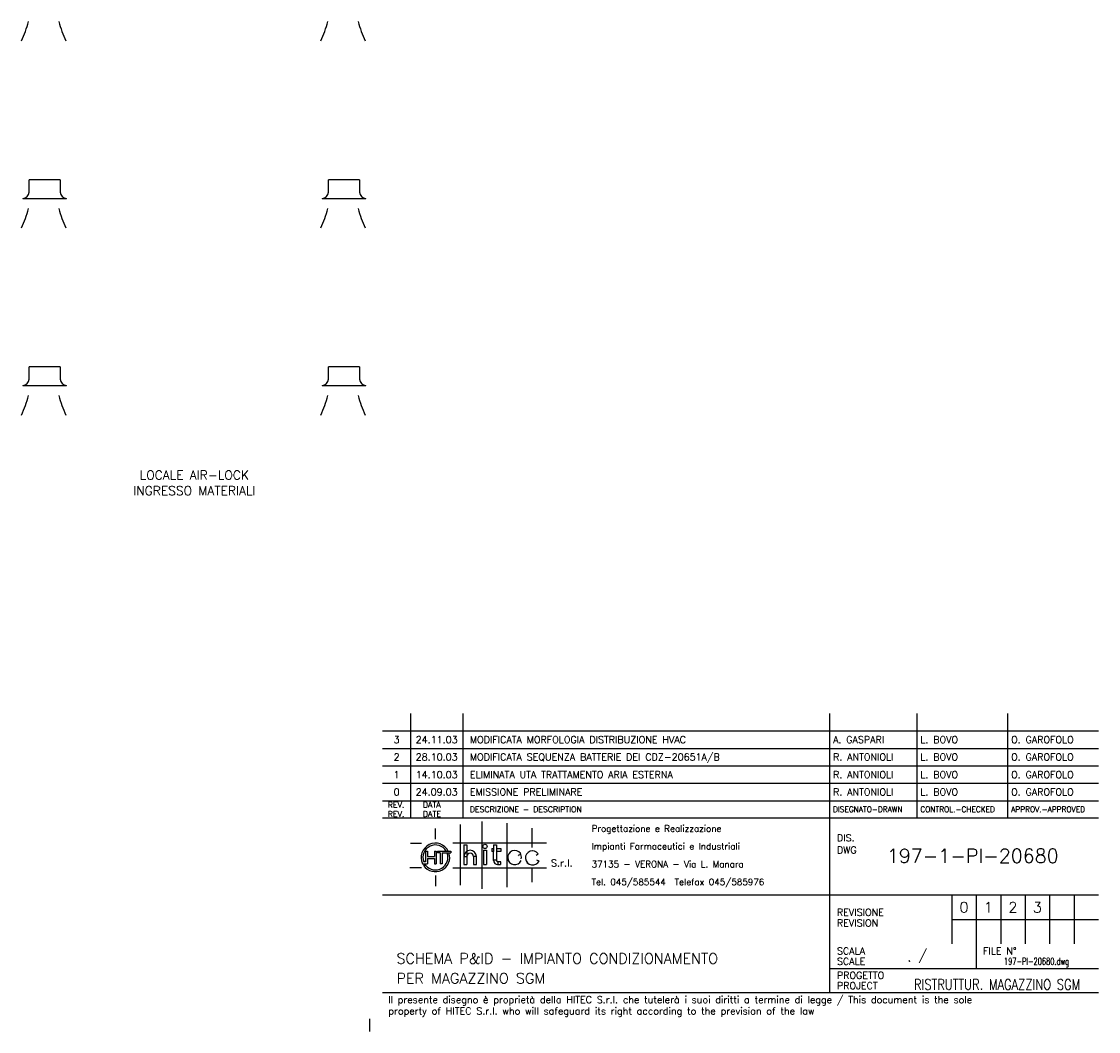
# Model space of a CAD drawing. Extents: x 115 to 1184, y 0 to 803.
# Tile 3 of 4: x 752 to 1184, y 0 to 405. Entities that reach past the tile are written whole.
import ezdxf
from ezdxf.enums import TextEntityAlignment as Align

# ---------------------------------------------------------------- set-up
doc = ezdxf.new("R2010")
doc.units = 0
doc.header["$LTSCALE"] = 15
doc.header["$MEASUREMENT"] = 0
doc.layers.get('0').update_dxf_attribs({"linetype": 'CONTINUOUS'})
doc.layers.add('SCHEMA', color=7, linetype='CONTINUOUS')
doc.layers.add('SQUADRATURA', color=7, linetype='CONTINUOUS')
doc.styles.add('ROMANS', font='romans', dxfattribs={"height": 2.5})

msp = doc.modelspace()

# ---------------------------------------------------------------- linework, layer by layer
for p, q in [((752.79, 334), (770.29, 334)), ((752.79, 334), (752.79, 334)), ((770.29, 334), (770.29, 334)), ((872.79, 334), (872.79, 334)), ((872.79, 334), (890.29, 334)), ((890.29, 334), (890.29, 334)), ((752.79, 259), (770.29, 259)), ((752.79, 259), (752.79, 259)), ((770.29, 259), (770.29, 259)), ((872.79, 259), (872.79, 259)), ((872.79, 259), (890.29, 259)), ((890.29, 259), (890.29, 259))]:
    msp.add_line(p, q)
for centre, radius, start, end in [((708.73, 417.36), 48, 335.0713, 344.9653), ((813.57, 417.36), 48, 195.0347, 204.9287), ((828.73, 417.36), 48, 335.0713, 344.9653), ((933.57, 417.36), 48, 195.0347, 204.9287), ((752.79, 336.5), 2.5, 270, 0), ((770.29, 336.5), 2.5, 180, 270), ((872.79, 336.5), 2.5, 270, 0), ((890.29, 336.5), 2.5, 180, 270), ((708.73, 342.36), 48, 335.0713, 344.9653), ((813.57, 342.36), 48, 195.0347, 204.9287), ((828.73, 342.36), 48, 335.0713, 344.9653), ((933.57, 342.36), 48, 195.0347, 204.9287), ((752.79, 261.5), 2.5, 270, 0), ((770.29, 261.5), 2.5, 180, 270), ((872.79, 261.5), 2.5, 270, 0), ((890.29, 261.5), 2.5, 180, 270), ((708.73, 267.36), 48, 335.0713, 344.9653), ((813.57, 267.36), 48, 195.0347, 204.9287), ((828.73, 267.36), 48, 335.0713, 344.9653), ((933.57, 267.36), 48, 195.0347, 204.9287)]:
    msp.add_arc(centre, radius, start, end)
at = {"layer": 'SCHEMA'}
for p, q in [((767.79, 341.5), (755.29, 341.5)), ((755.29, 336.5), (755.29, 341.5)), ((767.79, 341.5), (767.79, 336.5)), ((875.29, 336.5), (875.29, 341.5)), ((887.79, 341.5), (875.29, 341.5)), ((887.79, 341.5), (887.79, 336.5)), ((767.79, 266.5), (755.29, 266.5)), ((755.29, 261.5), (755.29, 266.5)), ((767.79, 266.5), (767.79, 261.5)), ((875.29, 261.5), (875.29, 266.5)), ((887.79, 266.5), (875.29, 266.5)), ((887.79, 266.5), (887.79, 261.5))]:
    msp.add_line(p, q, dxfattribs=at)
at = {"layer": 'SQUADRATURA', "color": 4}
for p, q in [((908.2, 127.5), (908.2, 85.5)), ((929.2, 127.5), (929.2, 85.5)), ((1076.2, 127.5), (1076.2, 15.5)), ((1111.2, 127.5), (1111.2, 85.5)), ((1147.6, 127.5), (1147.6, 85.5)), ((1184, 85.5), (897, 85.5)), ((928.12, 82.98), (928.12, 58.6)), ((936.79, 84.19), (936.79, 57.19)), ((946.87, 83.51), (946.87, 57.79)), ((918.22, 77.04), (918.22, 81.33)), ((956.89, 81.44), (956.89, 73.69)), ((908.14, 75.55), (912.55, 75.55)), ((925.11, 75.63), (962.71, 75.63)), ((929.63, 74.77), (929.63, 66.91)), ((929.63, 74.77), (930.77, 74.77)), ((930.77, 74.77), (930.77, 72.22)), ((941.5, 74.77), (942.64, 74.77)), ((941.5, 74.77), (941.5, 73.34)), ((942.64, 74.77), (942.64, 73.34)), ((914.26, 72.27), (914.26, 67.98)), ((914.26, 72.27), (914.98, 72.27)), ((914.98, 72.27), (914.98, 70.12)), ((914.98, 70.12), (917.84, 70.12)), ((914.98, 69.41), (914.98, 67.26)), ((914.98, 69.41), (917.84, 69.41)), ((917.84, 72.27), (918.55, 72.27)), ((917.84, 72.27), (917.84, 70.12)), ((917.84, 69.41), (917.84, 67.26)), ((918.55, 72.27), (918.55, 67.26)), ((919.05, 72.27), (924.41, 72.27)), ((919.05, 71.55), (919.05, 72.27)), ((920.12, 71.55), (919.05, 71.55)), ((920.12, 71.55), (920.12, 67.26)), ((920.84, 71.55), (920.84, 67.26)), ((920.84, 71.55), (924.41, 71.55)), ((924.41, 72.27), (924.41, 71.55)), ((929.63, 70.12), (930.77, 70.12)), ((930.77, 72.22), (930.77, 70.12)), ((930.77, 70.12), (930.77, 66.91)), ((933.49, 70.12), (933.49, 66.91)), ((934.63, 70.12), (933.49, 70.12)), ((934.63, 66.91), (934.63, 70.12)), ((937.49, 72.63), (937.49, 66.91)), ((937.49, 72.63), (938.64, 72.63)), ((938.64, 72.63), (938.64, 66.91)), ((940.78, 73.34), (940.78, 72.2)), ((940.78, 73.34), (941.5, 73.34)), ((941.5, 72.2), (940.78, 72.2)), ((941.5, 73.34), (941.5, 72.2)), ((941.53, 68.49), (941.53, 72.26)), ((942.64, 73.34), (942.64, 72.2)), ((942.64, 73.34), (944.36, 73.34)), ((942.64, 72.2), (942.64, 68.62)), ((944.36, 72.2), (942.64, 72.2)), ((944.36, 73.34), (944.36, 72.2)), ((951.42, 70.74), (951.53, 70.36)), ((952.46, 70.93), (951.47, 70.65)), ((958.55, 70.63), (959.42, 71.28)), ((907.94, 65.67), (912.55, 65.67)), ((913.05, 67.26), (914.98, 67.26)), ((914.36, 66.55), (913.46, 66.55)), ((914.26, 67.98), (913.52, 67.98)), ((917.84, 67.26), (918.55, 67.26)), ((920.84, 67.26), (920.12, 67.26)), ((925.23, 65.61), (962.63, 65.61)), ((925.23, 65.61), (962.71, 65.61)), ((929.63, 66.91), (930.77, 66.91)), ((933.49, 66.91), (934.63, 66.91)), ((937.49, 66.91), (938.64, 66.91)), ((942.64, 68.62), (941.5, 68.62)), ((943.08, 66.95), (944.33, 66.95)), ((943.21, 68.05), (943.21, 66.91)), ((944.36, 68.05), (943.21, 68.05)), ((944.36, 66.91), (944.36, 68.05)), ((956.89, 65.61), (956.89, 59.86)), ((958.72, 68.84), (959.69, 68.37)), ((918.22, 62.5), (918.22, 58.21)), ((1184, 54.7), (897, 54.7)), ((1125.2, 54.7), (1125.2, 35.1)), ((1135, 54.7), (1135, 35.1)), ((1144.8, 54.7), (1144.8, 35.1)), ((1154.6, 54.7), (1154.6, 35.1)), ((1164.4, 54.55), (1164.4, 35.1)), ((1174.2, 54.55), (1174.2, 35.1)), ((1125.2, 44.9), (1184, 44.88)), ((1076.2, 25.3), (1184, 25.3)), ((1184, 15.5), (897, 15.5)), ((891.8, 5), (891.8, 0))]:
    msp.add_line(p, q, dxfattribs=at)
at = {"layer": 'SQUADRATURA', "color": 3}
for p, q in [((897, 120.5), (1184, 120.5)), ((897, 113.5), (1184, 113.5)), ((897, 106.5), (1184, 106.5)), ((897, 99.5), (1184, 99.5)), ((897, 92.5), (1184, 92.5))]:
    msp.add_line(p, q, dxfattribs=at)
at = {"layer": 'SQUADRATURA', "color": 4, "linetype": 'CONTINUOUS'}
msp.add_line((1135, 35.1), (1135, 25.3), dxfattribs=at)
at = {"layer": 'SQUADRATURA', "color": 4}
msp.add_circle((938.06, 74.2), 0.858, dxfattribs=at)
for centre, radius, start, end in [((918.19, 69.77), 5.72, 25.9445, 205.9445), ((918.19, 69.77), 5, 30, 200.9248), ((918.19, 69.77), 5.72, 214.2289, 18.21), ((918.19, 69.77), 5, 220.0052, 20.9248), ((932.13, 70.12), 2.5, 0, 180), ((932.13, 70.12), 1.36, 0, 180), ((950.02, 69.72), 2.86, 36.8351, 335.0113), ((950.02, 69.74), 2.86, 36.0845, 334.3825), ((948.56, 69.83), 4.07, 352.1747, 22.686), ((957.13, 69.6), 2.86, 35.9657, 334.901), ((957.13, 69.59), 2.85, 36.2336, 335.0355), ((943.21, 68.62), 1.72, 180, 270), ((943.21, 68.62), 0.572, 180, 270)]:
    msp.add_arc(centre, radius, start, end, dxfattribs=at)

# ---------------------------------------------------------------- texts
at = {"color": 7, "linetype": 'CONTINUOUS', "style": 'ROMANS'}
for s, p in [('LOCALE AIR-LOCK', (821.54, 221.25)), ('INGRESSO MATERIALI', (821.54, 215))]:
    msp.add_text(s, height=3.6, dxfattribs=at).set_placement(p, align=Align.CENTER)
at = {"layer": 'SQUADRATURA', "style": 'ROMANS'}
for s, height, p in [('3', 2.8, (902.6, 117)), ('24.11.03', 2.8, (918.7, 117)), ('2', 2.8, (902.6, 110)), ('28.10.03', 2.8, (918.7, 110)), ('1', 2.8, (902.6, 103)), ('14.10.03', 2.8, (918.7, 103)), ('0', 2.8, (902.6, 96)), ('24.09.03', 2.8, (918.7, 96)), ('0', 4.2, (1130.1, 49.8)), ('1', 4.2, (1139.9, 49.8)), ('2', 4.2, (1149.7, 49.79)), ('3', 4.2, (1159.5, 49.79))]:
    msp.add_text(s, height=height, dxfattribs=at).set_placement(p, align=Align.MIDDLE)
for s, p in [('MODIFICATA MORFOLOGIA DISTRIBUZIONE HVAC', (932, 115.6)), ('A. GASPARI', (1077.6, 115.6)), ('L. BOVO', (1112.6, 115.6)), ('O. GAROFOLO', (1149, 115.6)), ('MODIFICATA SEQUENZA BATTERIE DEI CDZ-20651A/B', (932, 108.6)), ('R. ANTONIOLI', (1077.6, 108.6)), ('L. BOVO', (1112.6, 108.6)), ('O. GAROFOLO', (1149, 108.6)), ('ELIMINATA UTA TRATTAMENTO ARIA ESTERNA', (932, 101.6)), ('R. ANTONIOLI', (1077.6, 101.6)), ('L. BOVO', (1112.6, 101.6)), ('O. GAROFOLO', (1149, 101.6)), ('EMISSIONE PRELIMINARE', (932, 94.6)), ('R. ANTONIOLI', (1077.6, 94.6)), ('L. BOVO', (1112.6, 94.6)), ('O. GAROFOLO', (1149, 94.6))]:
    msp.add_text(s, height=2.8, dxfattribs=at).set_placement(p)
at = {"layer": 'SQUADRATURA', "color": 4, "style": 'ROMANS'}
for s, height, p in [('REV.', 2.287, (899.1, 89.73)), ('DATA', 2.287, (913.18, 89.73)), ('REV.', 2.287, (899.1, 86.03)), ('DATE', 2.287, (913.18, 86.03)), ('DESCRIZIONE - DESCRIPTION', 2.2874, (932, 87.9)), ('Progettazione e Realizzazione', 2.5734, (980.8, 80.09)), ('DIS.', 2.8, (1079.15, 76.23)), ('Impianti Farmaceutici e Industriali', 2.5734, (980.8, 72.95)), ('DWG', 2.8, (1079.15, 71.29)), ('S.r.l.', 2.859, (964.49, 66.08)), ('37135 - VERONA - Via L. Manara', 2.5734, (980.8, 65.8)), ('Tel. 045/585544  Telefax 045/585976', 2.5734, (980.8, 58.65)), ('REVISIONE', 2.8, (1079.15, 46.3)), ('REVISION', 2.8, (1079.15, 42.1)), ('SCALA', 2.8, (1079.15, 30.9)), ('/', 3.81, (1111.75, 28.73)), ('FILE N%%D', 2.8, (1137.72, 30.9)), ('SCALE', 2.8, (1079.15, 26.7)), ('PROGETTO', 2.8, (1079.15, 21.1)), ('PROJECT', 2.8, (1079.15, 16.9)), ('Il presente disegno è proprietà della HITEC S.r.l. che tutelerà i suoi diritti a termine di legge / This document is the sole', 2.8, (899.25, 11.33)), ('property of HITEC S.r.l. who will safeguard its right according to the prevision of the law', 2.8, (899.3, 6.83))]:
    msp.add_text(s, height=height, dxfattribs=at).set_placement(p)
at = {"layer": 'SQUADRATURA', "color": 4, "style": 'ROMANS', "width": 0.95}
for s, p in [('DISEGNATO-DRAWN', (1077.6, 87.9)), ('CONTROL.-CHECKED', (1112.6, 87.9)), ('APPROV.-APPROVED', (1149, 87.9))]:
    msp.add_text(s, height=2.2874, dxfattribs=at).set_placement(p)
at = {"layer": 'SQUADRATURA', "color": 5, "style": 'ROMANS'}
for s, height, p in [('197-1-PI-20680', 5.6, (1099.16, 67.58)), ('SCHEMA P&ID - IMPIANTO CONDIZIONAMENTO', 4.2, (902.6, 27.17)), ('PER MAGAZZINO SGM', 4.2, (902.6, 19.23))]:
    msp.add_text(s, height=height, dxfattribs=at).set_placement(p)
at = {"layer": 'SQUADRATURA', "color": 7, "style": 'ROMANS'}
msp.add_text('.', height=4.2, dxfattribs=at).set_placement((1107.31, 27.99))
at = {"layer": 'SQUADRATURA', "color": 7, "style": 'ROMANS', "width": 0.7}
msp.add_text('197-PI-20680.dwg', height=2.8, dxfattribs=at).set_placement((1146.12, 26.7))
at = {"layer": 'SQUADRATURA', "color": 7, "style": 'ROMANS', "width": 0.8}
msp.add_text('RISTRUTTUR. MAGAZZINO SGM', height=4.2, dxfattribs=at).set_placement((1143.35, 18.8), align=Align.MIDDLE)

doc.saveas('drawing.dxf')
